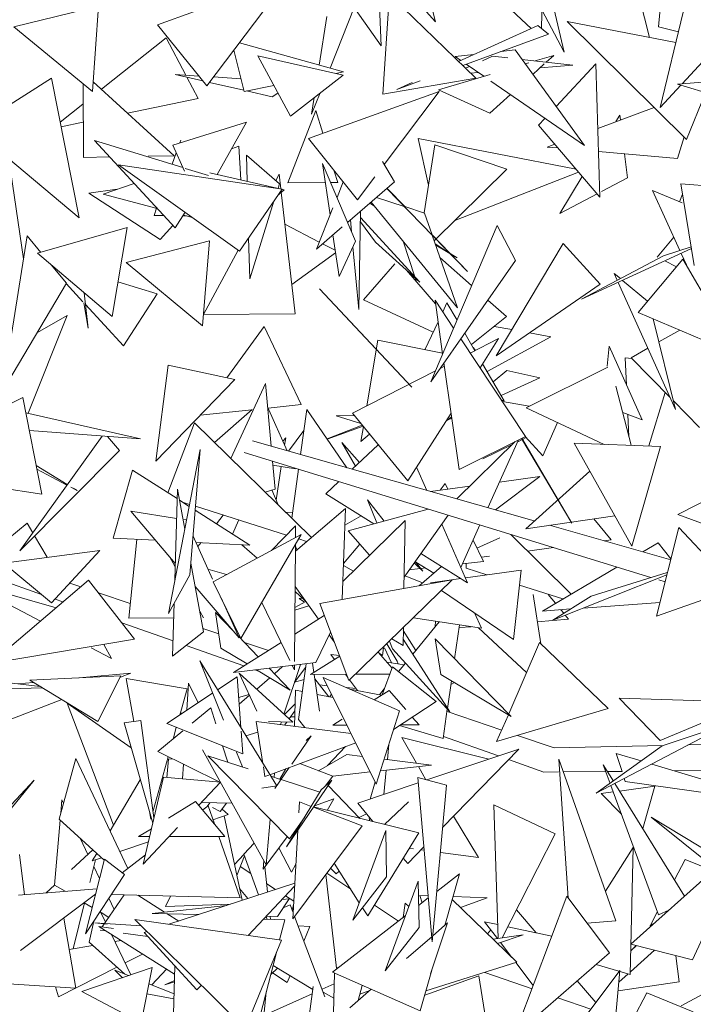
# Model space of a CAD drawing. Header units: metres. Extents: x -14.5 to 13.2, y -19 to 3.3.
# Tile 119 of 210: x 10.179 to 10.365, y 1.965 to 2.237. Entities that reach past the tile are written whole.
import ezdxf

# ---------------------------------------------------------------- set-up
doc = ezdxf.new("R2010")
doc.units = ezdxf.units.M
doc.layers.add('G-IMPT', color=7, linetype='Continuous', lineweight=5)
doc.layers.add('L-PLNT', color=7, linetype='Continuous', lineweight=5, true_color=0x005900)

# ---------------------------------------------------------------- blocks, each defined once
blk = doc.blocks.new('ÁRVORES ORNAMENTAIS - Pequeno e Médio Porte - Ipê-roxo-2870950-CORTE_CALÇADA')
at = {"layer": 'G-IMPT', "color": 253, "true_color": 0xaaaaaa}
for p, q in [((6.53692, 2.26412), (6.53841, 2.2297)), ((6.51835, 2.25835), (6.53841, 2.2297)), ((6.58318, 2.25818), (6.58261, 2.23455)), ((6.53735, 2.25418), (6.55345, 2.23633)), ((6.58885, 2.22795), (6.58305, 2.25274)), ((6.60724, 2.25249), (6.61239, 2.23208)), ((6.47676, 2.23549), (6.51292, 2.24866)), ((6.49035, 2.21867), (6.51292, 2.24866)), ((6.61492, 2.23496), (6.61602, 2.24759)), ((6.54072, 2.24395), (6.53891, 2.21645)), ((6.54072, 2.24395), (6.56449, 2.22085)), ((6.64434, 2.244), (6.62138, 2.21925)), ((6.43712, 2.23502), (6.46053, 2.24065)), ((6.45885, 2.21714), (6.46053, 2.24065)), ((6.57156, 2.24214), (6.57981, 2.23456)), ((6.52343, 2.23782), (6.52134, 2.22441)), ((6.53101, 2.24027), (6.52432, 2.22357)), ((6.55264, 2.23924), (6.55345, 2.23633)), ((6.58885, 2.22795), (6.58274, 2.23971)), ((6.62172, 2.23903), (6.61533, 2.21273)), ((6.49035, 2.21867), (6.47676, 2.23549)), ((6.58161, 2.23537), (6.55976, 2.22544)), ((6.58161, 2.23537), (6.58454, 2.23297)), ((6.62265, 2.20391), (6.58972, 2.23648)), ((6.61969, 2.23066), (6.58972, 2.23648)), ((6.43712, 2.23502), (6.45885, 2.21714)), ((6.58454, 2.23297), (6.5609, 2.22433)), ((6.61492, 2.23496), (6.62041, 2.23362)), ((6.47914, 2.23198), (6.4613, 2.21776)), ((6.48457, 2.22164), (6.47914, 2.23198)), ((6.49932, 2.23059), (6.528, 2.22254)), ((6.4978, 2.22857), (6.50061, 2.21717)), ((6.50443, 2.22701), (6.51338, 2.21037)), ((6.50443, 2.22701), (6.52792, 2.22165)), ((6.56396, 2.22735), (6.55884, 2.22678)), ((6.56916, 2.22692), (6.56634, 2.22564)), ((6.57338, 2.22643), (6.56916, 2.22692)), ((6.57533, 2.22862), (6.57145, 2.22819)), ((6.57533, 2.22862), (6.59447, 2.20224)), ((6.58088, 2.22557), (6.58603, 2.22711)), ((6.58394, 2.22522), (6.58603, 2.22711)), ((6.55884, 2.22678), (6.56037, 2.22572)), ((6.56187, 2.22469), (6.56675, 2.22133)), ((6.59127, 2.22438), (6.57724, 2.22599)), ((6.57814, 2.22475), (6.57911, 2.22504)), ((6.58023, 2.22186), (6.5834, 2.22473)), ((6.59127, 2.22438), (6.58225, 2.22369)), ((6.58664, 2.21303), (6.59761, 2.22474)), ((6.59761, 2.22474), (6.59874, 2.18802)), ((6.48921, 2.22009), (6.48165, 2.22182)), ((6.48814, 2.22141), (6.48165, 2.22182)), ((6.51338, 2.21037), (6.52792, 2.22165)), ((6.52588, 2.22212), (6.528, 2.22254)), ((6.55419, 2.21756), (6.56844, 2.22184)), ((6.56281, 2.22404), (6.56171, 2.22355)), ((6.56519, 2.2224), (6.56306, 2.22224)), ((6.42572, 2.20701), (6.44751, 2.2208)), ((6.44751, 2.2208), (6.45515, 2.18226)), ((6.45635, 2.19895), (6.4563, 2.21924)), ((6.48131, 2.19941), (6.45904, 2.21983)), ((6.48796, 2.21519), (6.48486, 2.22109)), ((6.50053, 2.21749), (6.49109, 2.21966)), ((6.49975, 2.22067), (6.49221, 2.22115)), ((6.50061, 2.21717), (6.50885, 2.21878)), ((6.53891, 2.21645), (6.56449, 2.22085)), ((6.54918, 2.22005), (6.5427, 2.21769)), ((6.54697, 2.21963), (6.5427, 2.21769)), ((6.56865, 2.22002), (6.59447, 2.20224)), ((6.62103, 2.21887), (6.61533, 2.21273)), ((6.6395, 2.22073), (6.62013, 2.21915)), ((6.62013, 2.21915), (6.65362, 2.20908)), ((6.50836, 2.21569), (6.50132, 2.21731)), ((6.50836, 2.21569), (6.50997, 2.2167)), ((6.51835, 2.20418), (6.55444, 2.21714)), ((6.52158, 2.21673), (6.51923, 2.21086)), ((6.53925, 2.19699), (6.55444, 2.21714)), ((6.56841, 2.21115), (6.55419, 2.21756)), ((6.56841, 2.21115), (6.57408, 2.21628)), ((6.62265, 2.20391), (6.62786, 2.21682)), ((6.45619, 2.21369), (6.44991, 2.20868)), ((6.48796, 2.21519), (6.46848, 2.21117)), ((6.51994, 2.21546), (6.51923, 2.21086)), ((6.5204, 2.21189), (6.51267, 2.19193)), ((6.52231, 2.20561), (6.5204, 2.21189)), ((6.61372, 2.21274), (6.59816, 2.20698)), ((6.60425, 2.21061), (6.60316, 2.20883)), ((6.60425, 2.21061), (6.60442, 2.20929)), ((6.45619, 2.20864), (6.45017, 2.20739)), ((6.48097, 2.20236), (6.5013, 2.20871)), ((6.49322, 2.19425), (6.5013, 2.20871)), ((6.58179, 2.20785), (6.58357, 2.20974)), ((6.42572, 2.20701), (6.45515, 2.18226)), ((6.58179, 2.20785), (6.59874, 2.18802)), ((6.48164, 2.17952), (6.45936, 2.20365)), ((6.48374, 2.19616), (6.45936, 2.20365)), ((6.48288, 2.20296), (6.48316, 2.20376)), ((6.53192, 2.18727), (6.51835, 2.20418)), ((6.54863, 2.20414), (6.55152, 2.19134)), ((6.54863, 2.20414), (6.59215, 2.19573)), ((6.58629, 2.20259), (6.58424, 2.20183)), ((6.62013, 2.19865), (6.62194, 2.20461)), ((6.4808, 2.19706), (6.48192, 2.20023)), ((6.48097, 2.20236), (6.48419, 2.19514)), ((6.49922, 2.20208), (6.49719, 2.20137)), ((6.49975, 2.19276), (6.49922, 2.20208)), ((6.55326, 2.20242), (6.55031, 2.18364)), ((6.57309, 2.19573), (6.55326, 2.20242)), ((6.58716, 2.20157), (6.58424, 2.20183)), ((6.62013, 2.19865), (6.59835, 2.20058)), ((6.60555, 2.19994), (6.60636, 2.19334)), ((6.43579, 2.19854), (6.43981, 2.17102)), ((6.46358, 2.19908), (6.45635, 2.19895)), ((6.48131, 2.19941), (6.47419, 2.19928)), ((6.50125, 2.19959), (6.51037, 2.19171)), ((6.50125, 2.19959), (6.50145, 2.19237)), ((6.53138, 2.17582), (6.52225, 2.19731)), ((6.52225, 2.19731), (6.52433, 2.18308)), ((6.54211, 2.19219), (6.53876, 2.19781)), ((6.49939, 2.17312), (6.46602, 2.19691)), ((6.51116, 2.19021), (6.46602, 2.19691)), ((6.49084, 2.19398), (6.48442, 2.19595)), ((6.49122, 2.1947), (6.51171, 2.19004)), ((6.51032, 2.19431), (6.50938, 2.19257)), ((6.51078, 2.19027), (6.51032, 2.19431)), ((6.52645, 2.19206), (6.52551, 2.19514)), ((6.57309, 2.19573), (6.55303, 2.17597)), ((6.55874, 2.1816), (6.59283, 2.19493)), ((6.47029, 2.19181), (6.46174, 2.18878)), ((6.51037, 2.19171), (6.50998, 2.19044)), ((6.52302, 2.19203), (6.51267, 2.19193)), ((6.52645, 2.19206), (6.52449, 2.19204)), ((6.52796, 2.19221), (6.52625, 2.1879)), ((6.54211, 2.19219), (6.52916, 2.18105)), ((6.53192, 2.18727), (6.5367, 2.19362)), ((6.59389, 2.19369), (6.58768, 2.18353)), ((6.60636, 2.19334), (6.59917, 2.18956)), ((6.62473, 2.16918), (6.62105, 2.1917)), ((6.62105, 2.1917), (6.66246, 2.18847)), ((6.45781, 2.18914), (6.46563, 2.19016)), ((6.45781, 2.18914), (6.47746, 2.17631)), ((6.49939, 2.17312), (6.51116, 2.19021)), ((6.51017, 2.18877), (6.51171, 2.19004)), ((6.51471, 2.15578), (6.51089, 2.18936)), ((6.56223, 2.16746), (6.54, 2.19037)), ((6.54505, 2.18536), (6.54005, 2.19042)), ((6.59796, 2.18893), (6.58768, 2.18353)), ((6.62142, 2.18644), (6.61328, 2.18987)), ((6.62077, 2.17329), (6.61328, 2.18987)), ((6.47666, 2.18491), (6.46174, 2.18878)), ((6.50887, 2.18687), (6.5022, 2.16547)), ((6.53665, 2.18544), (6.53531, 2.18635)), ((6.53566, 2.18665), (6.55947, 2.15746)), ((6.54478, 2.18545), (6.53716, 2.18793)), ((6.62072, 2.18674), (6.62153, 2.18879)), ((6.47583, 2.18297), (6.47652, 2.18495)), ((6.48164, 2.17952), (6.48438, 2.18382)), ((6.5251, 2.18501), (6.5206, 2.1737)), ((6.53276, 2.18415), (6.5323, 2.15706)), ((6.55037, 2.18362), (6.54499, 2.18538)), ((6.55037, 2.18362), (6.55245, 2.17763)), ((6.47583, 2.18297), (6.4785, 2.18292)), ((6.48375, 2.18283), (6.48476, 2.18281)), ((6.48639, 2.18238), (6.48388, 2.18304)), ((6.52993, 2.18172), (6.53024, 2.17851)), ((6.53271, 2.1812), (6.53683, 2.17561)), ((6.54909, 2.16451), (6.53273, 2.1824)), ((6.44366, 2.17251), (6.46838, 2.17963)), ((6.46423, 2.15504), (6.46838, 2.17963)), ((6.47746, 2.17631), (6.48101, 2.1802)), ((6.51189, 2.18051), (6.52136, 2.17562)), ((6.52768, 2.17978), (6.5206, 2.1737)), ((6.5704, 2.18016), (6.5521, 2.13705)), ((6.57546, 2.17053), (6.5704, 2.18016)), ((6.4408, 2.17731), (6.43405, 2.13452)), ((6.4408, 2.17731), (6.44457, 2.17277)), ((6.4681, 2.17002), (6.49106, 2.17591)), ((6.48918, 2.15253), (6.49106, 2.17591)), ((6.50189, 2.17675), (6.5022, 2.16547)), ((6.52514, 2.1776), (6.52682, 2.16612)), ((6.53138, 2.17582), (6.52682, 2.16612)), ((6.54909, 2.16451), (6.53683, 2.17561)), ((6.5477, 2.16603), (6.54448, 2.17584)), ((6.56223, 2.16746), (6.55243, 2.17769)), ((6.5525, 2.17749), (6.55947, 2.15746)), ((6.61453, 2.17141), (6.61913, 2.17693)), ((6.49901, 2.17339), (6.48943, 2.15567)), ((6.51379, 2.16391), (6.52587, 2.17262)), ((6.52228, 2.17514), (6.52576, 2.17335)), ((6.53065, 2.17427), (6.5323, 2.15706)), ((6.55726, 2.17259), (6.55333, 2.17509)), ((6.55346, 2.17475), (6.55941, 2.17122)), ((6.58858, 2.17519), (6.57016, 2.14426)), ((6.58858, 2.17519), (6.59885, 2.16396)), ((6.62398, 2.1738), (6.59365, 2.15984)), ((6.62389, 2.1743), (6.61631, 2.17186)), ((6.46423, 2.15504), (6.44366, 2.17251)), ((6.4681, 2.17002), (6.48918, 2.15253)), ((6.57546, 2.17053), (6.5521, 2.13705)), ((6.55464, 2.17135), (6.56337, 2.1636)), ((6.55941, 2.17122), (6.55742, 2.17249)), ((6.61631, 2.17186), (6.59365, 2.15984)), ((6.60933, 2.15621), (6.62163, 2.17094)), ((6.61985, 2.16881), (6.6166, 2.1704)), ((6.62258, 2.16929), (6.62114, 2.17249)), ((6.62163, 2.17094), (6.63198, 2.15302)), ((6.44745, 2.16929), (6.45164, 2.16424)), ((6.5422, 2.16965), (6.53356, 2.15966)), ((6.54541, 2.16784), (6.55342, 2.15854)), ((6.47668, 2.16138), (6.46585, 2.16464)), ((6.54815, 2.16466), (6.54782, 2.16566)), ((6.60266, 2.16696), (6.60438, 2.16553)), ((6.60266, 2.16696), (6.60351, 2.16507)), ((6.60377, 2.1645), (6.61961, 2.12943)), ((6.60496, 2.16505), (6.61189, 2.15928)), ((6.45164, 2.16424), (6.43405, 2.13452)), ((6.45619, 2.15915), (6.45158, 2.16414)), ((6.54688, 2.1356), (6.52143, 2.16269)), ((6.53129, 2.15221), (6.52143, 2.16269)), ((6.59885, 2.16396), (6.57016, 2.14426)), ((6.45764, 2.15184), (6.45653, 2.16158)), ((6.46741, 2.14698), (6.47668, 2.16138)), ((6.55277, 2.15076), (6.53356, 2.15966)), ((6.5584, 2.15189), (6.55327, 2.15963)), ((6.55538, 2.14477), (6.55327, 2.15963)), ((6.56785, 2.15963), (6.57296, 2.1551)), ((6.45764, 2.15184), (6.45643, 2.15889)), ((6.46741, 2.14698), (6.45689, 2.15838)), ((6.55541, 2.1564), (6.55656, 2.15884)), ((6.55934, 2.15409), (6.55656, 2.15884)), ((6.45182, 2.1554), (6.44105, 2.1284)), ((6.44362, 2.15069), (6.45182, 2.1554)), ((6.51471, 2.15578), (6.48943, 2.1556)), ((6.5505, 2.14592), (6.55412, 2.15364)), ((6.56329, 2.14735), (6.57296, 2.1551)), ((6.60933, 2.15621), (6.63417, 2.14564)), ((6.61343, 2.15446), (6.61961, 2.12943)), ((6.49583, 2.1382), (6.50619, 2.15235)), ((6.51639, 2.13077), (6.50619, 2.15235)), ((6.54688, 2.1356), (6.53129, 2.15221)), ((6.57445, 2.15147), (6.56955, 2.15237)), ((6.61501, 2.14808), (6.62075, 2.15135)), ((6.53447, 2.13044), (6.53749, 2.14856)), ((6.55536, 2.14493), (6.53749, 2.14856)), ((6.57822, 2.12203), (6.56038, 2.14891)), ((6.56429, 2.14565), (6.56146, 2.15047)), ((6.56299, 2.14498), (6.57081, 2.14897)), ((6.57081, 2.14897), (6.56568, 2.14093)), ((6.56765, 2.13991), (6.58516, 2.1495)), ((6.58516, 2.1495), (6.57935, 2.15057)), ((6.56379, 2.14649), (6.56445, 2.14573)), ((6.60129, 2.14687), (6.60078, 2.14136)), ((6.60129, 2.14687), (6.61038, 2.12659)), ((6.60733, 2.14371), (6.61197, 2.14635)), ((6.60753, 2.14351), (6.60573, 2.14371)), ((6.60608, 2.13618), (6.60573, 2.14371)), ((6.60733, 2.14371), (6.61812, 2.13272)), ((6.47628, 2.11514), (6.47967, 2.14169)), ((6.49808, 2.13772), (6.47967, 2.14169)), ((6.53049, 2.12841), (6.5534, 2.14009)), ((6.55468, 2.14075), (6.55587, 2.14135)), ((6.55991, 2.11287), (6.55574, 2.14226)), ((6.57237, 2.13185), (6.56639, 2.14206)), ((6.57307, 2.14018), (6.56933, 2.13704)), ((6.58215, 2.13814), (6.57307, 2.14018)), ((6.6009, 2.14109), (6.57837, 2.1299)), ((6.49808, 2.13772), (6.47628, 2.11514)), ((6.58215, 2.13814), (6.57154, 2.13327)), ((6.50652, 2.13662), (6.49695, 2.11595)), ((6.50811, 2.11929), (6.50652, 2.13662)), ((6.60735, 2.11956), (6.60315, 2.13583)), ((6.43963, 2.1327), (6.42659, 2.12635)), ((6.44486, 2.10607), (6.43963, 2.1327)), ((6.57162, 2.13198), (6.57237, 2.13185)), ((6.61675, 2.13412), (6.61224, 2.11939)), ((6.50279, 2.12934), (6.48856, 2.12785)), ((6.49246, 2.12036), (6.5029, 2.12944)), ((6.51253, 2.11803), (6.50711, 2.13019)), ((6.51639, 2.13077), (6.50728, 2.12981)), ((6.51791, 2.12945), (6.51619, 2.11699)), ((6.529, 2.11335), (6.51791, 2.12945)), ((6.57924, 2.13033), (6.57185, 2.13163)), ((6.59991, 2.11982), (6.57837, 2.1299)), ((6.61902, 2.1318), (6.62622, 2.12447)), ((6.44045, 2.12854), (6.47208, 2.12134)), ((6.52602, 2.12765), (6.53099, 2.12781)), ((6.52602, 2.12765), (6.53284, 2.12555)), ((6.53049, 2.12841), (6.54579, 2.1098)), ((6.5577, 2.12844), (6.54579, 2.1098)), ((6.55785, 2.12741), (6.55672, 2.12647)), ((6.5579, 2.12701), (6.55672, 2.12647)), ((6.61038, 2.12659), (6.60502, 2.12857)), ((6.60675, 2.12189), (6.60646, 2.12804)), ((6.48692, 2.1258), (6.47959, 2.10649)), ((6.48692, 2.1258), (6.51919, 2.09415)), ((6.53323, 2.12509), (6.52351, 2.12132)), ((6.52354, 2.12127), (6.53343, 2.12484)), ((6.53284, 2.12061), (6.53352, 2.12473)), ((6.58303, 2.11667), (6.58708, 2.12582)), ((6.46148, 2.12212), (6.43879, 2.09044)), ((6.44142, 2.1236), (6.47208, 2.12134)), ((6.46298, 2.12201), (6.46626, 2.11812)), ((6.51135, 2.12069), (6.51212, 2.12165)), ((6.51212, 2.12165), (6.51181, 2.11964)), ((6.5171, 2.12362), (6.51288, 2.11793)), ((6.53521, 2.12267), (6.53284, 2.12061)), ((6.57822, 2.12203), (6.55991, 2.11287)), ((6.57631, 2.12107), (6.56782, 2.10233)), ((6.57728, 2.12113), (6.57607, 2.12054)), ((6.57709, 2.12146), (6.591, 2.09812)), ((6.57723, 2.12153), (6.591, 2.09812)), ((6.57845, 2.1217), (6.57743, 2.1212)), ((6.58303, 2.11667), (6.57817, 2.122)), ((6.47975, 2.07321), (6.48854, 2.11841)), ((6.48571, 2.08383), (6.48854, 2.11841)), ((6.58065, 2.09869), (6.50291, 2.12076)), ((6.52759, 2.12032), (6.53134, 2.11383)), ((6.52759, 2.12032), (6.53242, 2.11484)), ((6.5304, 2.11296), (6.53764, 2.11971)), ((6.55926, 2.10476), (6.57535, 2.12059)), ((6.57455, 2.11981), (6.56642, 2.11585)), ((6.59168, 2.12011), (6.61546, 2.11927)), ((6.59168, 2.12011), (6.60752, 2.09178)), ((6.61546, 2.11927), (6.60752, 2.09178)), ((6.62019, 2.10046), (6.65572, 2.11847)), ((6.43879, 2.09044), (6.46626, 2.11812)), ((6.61279, 2.0831), (6.50069, 2.11757)), ((6.45188, 2.10873), (6.4433, 2.11399)), ((6.45177, 2.10856), (6.44351, 2.11295)), ((6.50919, 2.1075), (6.50849, 2.11517)), ((6.51476, 2.11304), (6.50859, 2.11405)), ((6.51089, 2.11367), (6.50947, 2.10444)), ((6.51563, 2.11298), (6.51377, 2.09946)), ((6.551, 2.10711), (6.54817, 2.11352)), ((6.44486, 2.10607), (6.40697, 2.11193)), ((6.46989, 2.11269), (6.46456, 2.09394)), ((6.46989, 2.11269), (6.48216, 2.10484)), ((6.56997, 2.10172), (6.58213, 2.11091)), ((6.58213, 2.11091), (6.57102, 2.1094)), ((6.59596, 2.11246), (6.57827, 2.09654)), ((6.4546, 2.10706), (6.45288, 2.10797)), ((6.4546, 2.10706), (6.45347, 2.10775)), ((6.48152, 2.08235), (6.48224, 2.10747)), ((6.48426, 2.09641), (6.48224, 2.10747)), ((6.50919, 2.1075), (6.50644, 2.10665)), ((6.52315, 2.1062), (6.52676, 2.10956)), ((6.56284, 2.10829), (6.55203, 2.10681)), ((6.55471, 2.10718), (6.55606, 2.10898)), ((6.5568, 2.10746), (6.55606, 2.10898)), ((6.51001, 2.10315), (6.5083, 2.10723)), ((6.52315, 2.1062), (6.53637, 2.09789)), ((6.48279, 2.10444), (6.48549, 2.10272)), ((6.4856, 2.10327), (6.48368, 2.10388)), ((6.51234, 2.09479), (6.48726, 2.10274)), ((6.5286, 2.10214), (6.51477, 2.0904)), ((6.5286, 2.10214), (6.52768, 2.07713)), ((6.55138, 2.10198), (6.52934, 2.09598)), ((6.53469, 2.10452), (6.53726, 2.09814)), ((6.53469, 2.10452), (6.53922, 2.09867)), ((6.46936, 2.10135), (6.48201, 2.09936)), ((6.46936, 2.10135), (6.48166, 2.087)), ((6.48717, 2.10164), (6.50222, 2.09202)), ((6.49298, 2.09793), (6.4949, 2.10032)), ((6.51398, 2.10098), (6.51204, 2.10116)), ((6.5329, 2.10007), (6.52843, 2.09749)), ((6.54476, 2.08323), (6.55691, 2.10028)), ((6.60286, 2.10011), (6.57827, 2.09654)), ((6.59703, 2.09926), (6.6018, 2.09345)), ((6.63752, 2.0942), (6.62019, 2.10046)), ((6.4234, 2.08371), (6.44078, 2.09809)), ((6.44078, 2.09809), (6.44236, 2.09543)), ((6.48377, 2.09908), (6.48454, 2.09896)), ((6.49744, 2.09508), (6.49915, 2.09897)), ((6.5082, 2.09055), (6.51483, 2.09735)), ((6.51483, 2.09735), (6.5148, 2.09408)), ((6.52786, 2.08197), (6.545, 2.09882)), ((6.54471, 2.08004), (6.545, 2.09882)), ((6.56226, 2.08162), (6.55512, 2.09778)), ((6.56567, 2.09759), (6.56037, 2.08589)), ((6.61825, 2.08801), (6.58485, 2.09749)), ((6.62046, 2.09692), (6.61437, 2.07241)), ((6.62046, 2.09692), (6.63618, 2.08018)), ((6.44288, 2.09456), (6.44636, 2.08868)), ((6.46456, 2.09394), (6.47622, 2.09335)), ((6.48658, 2.09446), (6.49193, 2.08263)), ((6.49208, 2.08193), (6.51639, 2.09493)), ((6.49974, 2.06631), (6.51639, 2.09493)), ((6.53524, 2.08922), (6.52934, 2.09598)), ((6.57114, 2.094), (6.56483, 2.09116)), ((6.57416, 2.09498), (6.5908, 2.07852)), ((6.47101, 2.09361), (6.46883, 2.07189)), ((6.48734, 2.09278), (6.50222, 2.09202)), ((6.48787, 2.09161), (6.48876, 2.09271)), ((6.50002, 2.09214), (6.50423, 2.08842)), ((6.51479, 2.09217), (6.51452, 2.05997)), ((6.51521, 2.09077), (6.51479, 2.09177)), ((6.51788, 2.09303), (6.51569, 2.09373)), ((6.52804, 2.08693), (6.53258, 2.09227)), ((6.56661, 2.08754), (6.56375, 2.09335)), ((6.5788, 2.09038), (6.58598, 2.09134)), ((6.59995, 2.09321), (6.6018, 2.09345)), ((6.61059, 2.09018), (6.61479, 2.09266)), ((6.61832, 2.08829), (6.61479, 2.09266)), ((6.43441, 2.08707), (6.46082, 2.09053)), ((6.46082, 2.09053), (6.44757, 2.07609)), ((6.48163, 2.08602), (6.48005, 2.08888)), ((6.54938, 2.08972), (6.56226, 2.08162)), ((6.56605, 2.08868), (6.56831, 2.08898)), ((6.43441, 2.08707), (6.44757, 2.07609)), ((6.48943, 2.06812), (6.48597, 2.08706)), ((6.52802, 2.08638), (6.53076, 2.08482)), ((6.54755, 2.08716), (6.54992, 2.08485)), ((6.54783, 2.08755), (6.54992, 2.08485)), ((6.548, 2.08733), (6.55293, 2.08431)), ((6.54888, 2.08078), (6.55505, 2.08616)), ((6.55061, 2.08573), (6.54935, 2.08559)), ((6.56661, 2.08754), (6.56082, 2.08688)), ((6.56184, 2.087), (6.56184, 2.08564)), ((6.58289, 2.07385), (6.60344, 2.08597)), ((6.44477, 2.07842), (6.42739, 2.08457)), ((6.48571, 2.08383), (6.47975, 2.07321)), ((6.49067, 2.08543), (6.49576, 2.08389)), ((6.545, 2.08358), (6.54983, 2.08161)), ((6.54918, 2.08557), (6.54618, 2.08523)), ((6.56165, 2.08301), (6.577, 2.08514)), ((6.56756, 2.08383), (6.56184, 2.08564)), ((6.57492, 2.06595), (6.577, 2.08514)), ((6.58576, 2.07136), (6.6172, 2.08379)), ((6.61732, 2.08452), (6.59636, 2.07796)), ((6.44879, 2.07475), (6.42425, 2.08171)), ((6.42425, 2.08171), (6.44448, 2.07109)), ((6.45777, 2.08238), (6.43074, 2.05942)), ((6.45558, 2.08053), (6.45258, 2.08155)), ((6.47043, 2.06605), (6.45777, 2.08238)), ((6.48715, 2.08059), (6.49924, 2.06649)), ((6.49208, 2.08193), (6.49974, 2.06631)), ((6.51469, 2.08065), (6.5211, 2.07158)), ((6.52152, 2.07588), (6.55804, 2.08243)), ((6.52954, 2.05466), (6.55804, 2.08243)), ((6.552, 2.08167), (6.56035, 2.08283)), ((6.58853, 2.07718), (6.57655, 2.08098)), ((6.61673, 2.08188), (6.61496, 2.08243)), ((6.46923, 2.07588), (6.46051, 2.07885)), ((6.51468, 2.0792), (6.51742, 2.07679)), ((6.57492, 2.06595), (6.55509, 2.07955)), ((6.5803, 2.07842), (6.58244, 2.06482)), ((6.58651, 2.07599), (6.58451, 2.07845)), ((6.58576, 2.07136), (6.59636, 2.07796)), ((6.63618, 2.08018), (6.61437, 2.07241)), ((6.45066, 2.07634), (6.4485, 2.0771)), ((6.48093, 2.06143), (6.48135, 2.07606)), ((6.49428, 2.07745), (6.49924, 2.06649)), ((6.50549, 2.07619), (6.51325, 2.06022)), ((6.51849, 2.07528), (6.51464, 2.07413)), ((6.51763, 2.07649), (6.51465, 2.07485)), ((6.51581, 2.0773), (6.5167, 2.07743)), ((6.51728, 2.0763), (6.51581, 2.0773)), ((6.52152, 2.07588), (6.52954, 2.05466)), ((6.61532, 2.0762), (6.59413, 2.07467)), ((6.4894, 2.07195), (6.4884, 2.07377)), ((6.49421, 2.06362), (6.49276, 2.07343)), ((6.49276, 2.07343), (6.49764, 2.06836)), ((6.51459, 2.06749), (6.52275, 2.07262)), ((6.5661, 2.06908), (6.56414, 2.07334)), ((6.59067, 2.07442), (6.58289, 2.07385)), ((6.58875, 2.07322), (6.58794, 2.07422)), ((6.59009, 2.07157), (6.58917, 2.07271)), ((6.48105, 2.0656), (6.4669, 2.0706)), ((6.48123, 2.07193), (6.46883, 2.07189)), ((6.54712, 2.06197), (6.5544, 2.0709)), ((6.5661, 2.06908), (6.54733, 2.07199)), ((6.55335, 2.06961), (6.55339, 2.07105)), ((6.56005, 2.07002), (6.55869, 2.06067)), ((6.56327, 2.06952), (6.55994, 2.06926)), ((6.59009, 2.07157), (6.58148, 2.07091)), ((6.48093, 2.06143), (6.48943, 2.06812)), ((6.49363, 2.06758), (6.48926, 2.06907)), ((6.49906, 2.06688), (6.50455, 2.06118)), ((6.52041, 2.05961), (6.52448, 2.06805)), ((6.52412, 2.0673), (6.52551, 2.06533)), ((6.54446, 2.06433), (6.54454, 2.06927)), ((6.54453, 2.06851), (6.54796, 2.063)), ((6.5785, 2.05686), (6.5653, 2.0692)), ((6.47043, 2.06605), (6.43074, 2.05942)), ((6.462, 2.06465), (6.4641, 2.06079)), ((6.50058, 2.05869), (6.48462, 2.06433)), ((6.49775, 2.05691), (6.51086, 2.06515)), ((6.50732, 2.06292), (6.5007, 2.06518)), ((6.54282, 2.06006), (6.53999, 2.06484)), ((6.54074, 2.06557), (6.54152, 2.06344)), ((6.54133, 2.06615), (6.54446, 2.06433)), ((6.54449, 2.06609), (6.55733, 2.046)), ((6.5549, 2.05637), (6.55329, 2.06617)), ((6.55329, 2.06617), (6.57428, 2.04478)), ((6.57359, 2.04549), (6.58209, 2.06516)), ((6.60098, 2.04698), (6.58209, 2.06516)), ((6.45849, 2.06374), (6.4641, 2.06079)), ((6.49421, 2.06362), (6.50145, 2.05924)), ((6.52701, 2.06136), (6.51892, 2.05637)), ((6.52556, 2.06046), (6.5245, 2.06189)), ((6.52694, 2.06154), (6.5245, 2.06189)), ((6.53762, 2.06253), (6.54144, 2.05805)), ((6.53882, 2.0616), (6.53785, 2.06227)), ((6.53882, 2.0616), (6.53904, 2.06374)), ((6.54129, 2.05952), (6.53933, 2.06374)), ((6.55733, 2.046), (6.54152, 2.06344)), ((6.50962, 2.02562), (6.4884, 2.06014)), ((6.49498, 2.04377), (6.4884, 2.06014)), ((6.49775, 2.05691), (6.52041, 2.05961)), ((6.51124, 2.05852), (6.50899, 2.05657)), ((6.51162, 2.04543), (6.51618, 2.0591)), ((6.51393, 2.05884), (6.51451, 2.05764)), ((6.51452, 2.05891), (6.51451, 2.05764)), ((6.5156, 2.0439), (6.51777, 2.05929)), ((6.51984, 2.05693), (6.51945, 2.05949)), ((6.54473, 2.05904), (6.54003, 2.0597)), ((6.54282, 2.06006), (6.54307, 2.05927)), ((6.5432, 2.05716), (6.5451, 2.05949)), ((6.44437, 2.05304), (6.42082, 2.0559)), ((6.44158, 2.05474), (6.46667, 2.05594)), ((6.46941, 2.05675), (6.45517, 2.05539)), ((6.46031, 2.04334), (6.46667, 2.05594)), ((6.46652, 2.05564), (6.46941, 2.05675)), ((6.49928, 2.05673), (6.50414, 2.04624)), ((6.49928, 2.05673), (6.51409, 2.04317)), ((6.50484, 2.05719), (6.50363, 2.05761)), ((6.50405, 2.05766), (6.51335, 2.05203)), ((6.50754, 2.05808), (6.51335, 2.05203)), ((6.51764, 2.05838), (6.51457, 2.05427)), ((6.51892, 2.05637), (6.52888, 2.05641)), ((6.52143, 2.04627), (6.51992, 2.05637)), ((6.52923, 2.0555), (6.52855, 2.05641)), ((6.53135, 2.05642), (6.54084, 2.05646)), ((6.53867, 2.05073), (6.54159, 2.05843)), ((6.5536, 2.04892), (6.54159, 2.05843)), ((6.5549, 2.05637), (6.57428, 2.04478)), ((6.44249, 2.05418), (6.43827, 2.05378)), ((6.46031, 2.04334), (6.44158, 2.05474)), ((6.48491, 2.0524), (6.46813, 2.0552)), ((6.47019, 2.04338), (6.46813, 2.0552)), ((6.48483, 2.04646), (6.4853, 2.05395)), ((6.48797, 2.04855), (6.4853, 2.05395)), ((6.49333, 2.05211), (6.49871, 2.0557)), ((6.49871, 2.0557), (6.49972, 2.04172)), ((6.50771, 2.05545), (6.5041, 2.05232)), ((6.51456, 2.05424), (6.51716, 2.05495)), ((6.52395, 2.05022), (6.5201, 2.05517)), ((6.5236, 2.05326), (6.52142, 2.05348)), ((6.54351, 2.04633), (6.52246, 2.05556)), ((6.53704, 2.02611), (6.52246, 2.05556)), ((6.53187, 2.05193), (6.52972, 2.05483)), ((6.55781, 2.05463), (6.5567, 2.04699)), ((6.55766, 2.05356), (6.55863, 2.05414)), ((6.41955, 2.0518), (6.44493, 2.0527)), ((6.47934, 2.0428), (6.49193, 2.05118)), ((6.48491, 2.0524), (6.48289, 2.04516)), ((6.49912, 2.05002), (6.50202, 2.05081)), ((6.50212, 2.0506), (6.49926, 2.04812)), ((6.51481, 2.05202), (6.51455, 2.04204)), ((6.51481, 2.05202), (6.51669, 2.05165)), ((6.52075, 2.05085), (6.52522, 2.04997)), ((6.52425, 2.05017), (6.52474, 2.05095)), ((6.53146, 2.05249), (6.52889, 2.05274)), ((6.53851, 2.05063), (6.52981, 2.05234)), ((6.54064, 2.05194), (6.5365, 2.0494)), ((6.53796, 2.05074), (6.53929, 2.05237)), ((6.54064, 2.05194), (6.54519, 2.04668)), ((6.42722, 2.04054), (6.45033, 2.04942)), ((6.46949, 2.03614), (6.4518, 2.04847)), ((6.4518, 2.04847), (6.46458, 2.01474)), ((6.51471, 2.04826), (6.51173, 2.04533)), ((6.5536, 2.04892), (6.54186, 2.04117)), ((6.60409, 2.04978), (6.64065, 2.04873)), ((6.60409, 2.04978), (6.61539, 2.03815)), ((6.64065, 2.04873), (6.61539, 2.03815)), ((6.48302, 2.04562), (6.48397, 2.04589)), ((6.48632, 2.04288), (6.49148, 2.04714)), ((6.49285, 2.04271), (6.49148, 2.04714)), ((6.51305, 2.04412), (6.51466, 2.04629)), ((6.54351, 2.04633), (6.53704, 2.02611)), ((6.55666, 2.04674), (6.5555, 2.03871)), ((6.57166, 2.04103), (6.55658, 2.04616)), ((6.60098, 2.04698), (6.57027, 2.03782)), ((6.57027, 2.03782), (6.57349, 2.04525)), ((6.46754, 2.04297), (6.47213, 2.04368)), ((6.46754, 2.04297), (6.47543, 2.01533)), ((6.47213, 2.04368), (6.47578, 2.01683)), ((6.47934, 2.0428), (6.50025, 2.03442)), ((6.5058, 2.03183), (6.50396, 2.04337)), ((6.50396, 2.04337), (6.53012, 2.04008)), ((6.5074, 2.04334), (6.51409, 2.04317)), ((6.51065, 2.04253), (6.5109, 2.04325)), ((6.51176, 2.04239), (6.51238, 2.04321)), ((6.51462, 2.0447), (6.51349, 2.04471)), ((6.5156, 2.0439), (6.51736, 2.04168)), ((6.52768, 2.044), (6.52508, 2.04241)), ((6.52508, 2.04241), (6.52897, 2.04241)), ((6.54348, 2.04224), (6.5555, 2.03871)), ((6.54376, 2.04242), (6.54886, 2.04242)), ((6.54701, 2.04457), (6.54886, 2.04242)), ((6.59773, 2.02357), (6.63406, 2.04274)), ((6.63406, 2.04274), (6.61592, 2.03666)), ((6.47685, 2.03506), (6.48377, 2.04077)), ((6.48194, 2.04176), (6.48104, 2.03852)), ((6.49979, 2.04072), (6.50025, 2.03442)), ((6.50443, 2.04045), (6.50115, 2.0394)), ((6.58612, 2.03611), (6.57605, 2.03954)), ((6.50774, 2.02868), (6.53141, 2.03748)), ((6.51377, 2.03165), (6.51915, 2.03946)), ((6.5177, 2.03818), (6.51915, 2.03946)), ((6.54053, 2.03701), (6.54013, 2.03288)), ((6.5482, 2.03187), (6.54413, 2.039)), ((6.56811, 2.03299), (6.54413, 2.039)), ((6.57075, 2.03388), (6.55558, 2.03925)), ((6.63736, 2.03721), (6.62299, 2.0369)), ((6.49391, 2.02668), (6.47685, 2.03506)), ((6.48913, 2.03555), (6.5067, 2.00388)), ((6.4961, 2.03218), (6.49472, 2.03664)), ((6.50015, 2.03088), (6.49855, 2.03488)), ((6.52113, 2.02981), (6.529, 2.03429)), ((6.52359, 2.03121), (6.52863, 2.03645)), ((6.53325, 2.03375), (6.529, 2.03429)), ((6.55106, 2.02726), (6.57638, 2.03578)), ((6.57638, 2.03578), (6.55537, 2.01413)), ((6.6162, 2.03675), (6.58612, 2.03611)), ((6.59773, 2.02357), (6.61592, 2.03666)), ((6.60321, 2.03459), (6.61014, 2.0325)), ((6.60321, 2.03459), (6.60485, 2.02955)), ((6.45422, 2.03313), (6.44961, 2.01642)), ((6.45422, 2.03313), (6.46855, 2.00285)), ((6.47969, 2.03367), (6.47552, 2.01874)), ((6.47935, 2.02791), (6.47981, 2.033)), ((6.48084, 2.0331), (6.47981, 2.033)), ((6.48365, 2.02755), (6.4839, 2.0316)), ((6.51313, 2.01099), (6.49067, 2.03395)), ((6.50177, 2.03032), (6.49067, 2.03395)), ((6.52506, 2.02833), (6.516, 2.03175)), ((6.55227, 2.03135), (6.53924, 2.033)), ((6.58332, 2.02944), (6.57357, 2.03289)), ((6.59001, 1.99465), (6.58744, 2.03296)), ((6.58744, 2.03296), (6.60311, 1.98844)), ((6.60244, 2.02696), (6.59966, 2.03146)), ((6.59966, 2.03146), (6.60155, 2.02632)), ((6.61302, 2.03164), (6.64914, 2.02075)), ((6.50639, 2.02817), (6.50595, 2.03088)), ((6.50903, 2.02916), (6.50892, 2.02799)), ((6.50914, 2.02493), (6.5131, 2.03067)), ((6.51044, 2.02749), (6.51218, 2.03033)), ((6.52506, 2.0283), (6.53538, 2.02946)), ((6.53821, 2.02978), (6.55227, 2.03135)), ((6.53984, 2.02996), (6.53919, 2.02326)), ((6.55078, 2.02733), (6.54872, 2.03095)), ((6.58732, 2.02945), (6.58332, 2.02944)), ((6.60035, 2.02958), (6.58867, 2.02947)), ((6.60483, 2.02962), (6.60082, 2.02958)), ((6.64017, 2.02996), (6.61924, 2.02976)), ((6.44276, 2.02716), (6.42678, 2.0101)), ((6.42783, 2.0089), (6.44276, 2.02716)), ((6.47201, 2.02732), (6.46366, 2.01319)), ((6.4784, 2.02799), (6.47278, 2.00401)), ((6.4784, 2.02799), (6.49416, 2.02665)), ((6.48813, 2.02026), (6.49416, 2.02665)), ((6.50639, 2.02817), (6.50744, 2.02856)), ((6.51065, 2.02742), (6.50797, 2.0283)), ((6.52149, 2.02388), (6.51082, 2.02737)), ((6.51235, 2.00879), (6.52483, 2.02722)), ((6.52191, 2.02457), (6.52483, 2.02722)), ((6.52506, 2.02833), (6.52297, 2.02553)), ((6.53197, 2.02083), (6.54862, 2.02644)), ((6.53538, 2.02198), (6.53674, 2.02671)), ((6.55644, 2.02582), (6.54849, 2.02795)), ((6.54849, 2.02795), (6.55248, 1.98259)), ((6.62206, 1.99519), (6.60286, 2.02628)), ((6.60547, 2.02765), (6.60574, 2.02682)), ((6.64914, 2.02075), (6.60574, 2.02682)), ((6.50962, 2.02562), (6.50553, 2.02502)), ((6.51235, 2.00879), (6.52191, 2.02457)), ((6.53256, 2.01665), (6.52382, 2.02573)), ((6.55644, 2.02582), (6.55248, 1.98259)), ((6.59909, 2.02348), (6.60242, 2.02394)), ((6.59909, 2.02348), (6.60467, 2.01781)), ((6.60177, 2.0257), (6.61485, 1.99004)), ((6.60415, 2.02418), (6.61392, 2.02554)), ((6.61054, 2.01385), (6.61392, 2.02554)), ((6.45039, 2.02179), (6.45008, 2.01811)), ((6.45083, 2.02086), (6.45039, 2.02179)), ((6.48725, 2.0213), (6.47979, 2.0167)), ((6.48725, 2.0213), (6.49536, 2.01169)), ((6.4973, 2.02082), (6.48887, 2.02105)), ((6.49114, 2.02099), (6.49044, 2.01992)), ((6.49405, 2.01852), (6.49579, 2.02086)), ((6.5159, 2.0212), (6.51573, 2.01819)), ((6.51912, 2.01997), (6.5159, 2.0212)), ((6.52003, 2.02013), (6.52539, 2.02205)), ((6.52355, 2.01887), (6.52539, 2.02205)), ((6.53197, 2.02083), (6.53617, 2.01576)), ((6.54596, 2.02121), (6.53931, 2.01498)), ((6.47488, 2.01644), (6.47451, 2.01856)), ((6.4907, 2.02013), (6.48922, 2.01897)), ((6.4907, 2.02013), (6.49245, 2.01515)), ((6.49405, 2.01852), (6.49193, 2.01969)), ((6.49458, 2.01923), (6.49623, 2.01771)), ((6.53317, 2.01461), (6.51976, 2.01972)), ((6.54883, 2.01263), (6.51981, 2.0198)), ((6.53232, 2.0169), (6.53442, 2.01787)), ((6.56949, 2.0204), (6.58644, 2.01236)), ((6.56949, 2.0204), (6.57068, 1.98353)), ((6.44991, 2.01615), (6.44837, 1.99826)), ((6.44961, 2.01642), (6.46202, 2.0051)), ((6.49205, 2.01628), (6.49623, 2.01771)), ((6.5001, 1.99406), (6.49514, 2.01734)), ((6.50785, 2.01638), (6.5067, 2.00388)), ((6.51313, 2.01099), (6.51726, 2.0169)), ((6.53508, 2.01707), (6.5352, 2.016)), ((6.55838, 2.01723), (6.56524, 2.00585)), ((6.63285, 2.00485), (6.61284, 2.017)), ((6.63053, 2.00277), (6.61284, 2.017)), ((6.47507, 2.01379), (6.47154, 2.01162)), ((6.47278, 2.00401), (6.48231, 2.0141)), ((6.53317, 2.01461), (6.51405, 1.98893)), ((6.51545, 2.01336), (6.51405, 1.98893)), ((6.53971, 2.01335), (6.53064, 1.98859)), ((6.54883, 2.01263), (6.53473, 1.98976)), ((6.53971, 2.01335), (6.53989, 2.00058)), ((6.58644, 2.01236), (6.57177, 1.9837)), ((6.45758, 2.00673), (6.45553, 2.01101)), ((6.46634, 2.00751), (6.47423, 2.0102)), ((6.47154, 2.01162), (6.47457, 2.01163)), ((6.47999, 2.01164), (6.49536, 2.01169)), ((6.49366, 2.01169), (6.49958, 1.99474)), ((6.50338, 2.00986), (6.50055, 2.00681)), ((6.51255, 2.01158), (6.5059, 2.00267)), ((6.63949, 2.01079), (6.60727, 1.98195)), ((6.62423, 1.9776), (6.63949, 2.01079)), ((6.4589, 2.00794), (6.45301, 2.00253)), ((6.45998, 2.00696), (6.45878, 2.00493)), ((6.51366, 2.00184), (6.51024, 2.00849)), ((6.55018, 2.00878), (6.54574, 2.00421)), ((6.54621, 2.00839), (6.54735, 2.00824)), ((6.54939, 2.00797), (6.55026, 2.00785)), ((6.55474, 2.00725), (6.56524, 2.00585)), ((6.60024, 1.99657), (6.60792, 2.0086)), ((6.60792, 2.0086), (6.60712, 1.97362)), ((6.44004, 1.99561), (6.43873, 2.00673)), ((6.4621, 2.00541), (6.45687, 1.98479)), ((6.45807, 1.99894), (6.45963, 2.00522)), ((6.45878, 2.00493), (6.46127, 2.00578)), ((6.4621, 2.00541), (6.46761, 2.00117)), ((6.4734, 2.00663), (6.467, 2.00164)), ((6.50058, 2.00671), (6.498, 2.00393)), ((6.49864, 2.0009), (6.50073, 2.00631)), ((6.50055, 2.00681), (6.5046, 1.99553)), ((6.50604, 2.00506), (6.5059, 2.00267)), ((6.52547, 2.00427), (6.5324, 1.99341)), ((6.54453, 2.00567), (6.54574, 2.00421)), ((6.62223, 2.00535), (6.61926, 1.99971)), ((6.62223, 2.00535), (6.62993, 2.00223)), ((6.46075, 2.00009), (6.45917, 2.00338)), ((6.50246, 2.00149), (6.49958, 2.00334)), ((6.50636, 2.00329), (6.50712, 1.99636)), ((6.51366, 2.00184), (6.51491, 2.00399)), ((6.52343, 2.00153), (6.53003, 1.99713)), ((6.52601, 2.00135), (6.52445, 2.0029)), ((6.52601, 2.00135), (6.52683, 2.00214)), ((6.45687, 1.98479), (6.46761, 2.00117)), ((6.47989, 1.98744), (6.51461, 1.99881)), ((6.52317, 2.00118), (6.52608, 1.97536)), ((6.53064, 1.98859), (6.53989, 2.00058)), ((6.5486, 1.99937), (6.53949, 1.97463)), ((6.5486, 1.99937), (6.54887, 1.98653)), ((6.56004, 2.00138), (6.55375, 1.99651)), ((6.55595, 1.98714), (6.56004, 2.00138)), ((6.46003, 1.99726), (6.43844, 1.99548)), ((6.44837, 1.99826), (6.44604, 1.99611)), ((6.45127, 1.99654), (6.44837, 1.99826)), ((6.50162, 1.99456), (6.4994, 1.99734)), ((6.50177, 1.98435), (6.51456, 1.99794)), ((6.50932, 1.99708), (6.50687, 1.99865)), ((6.45965, 1.99576), (6.43902, 1.9802)), ((6.45351, 1.98068), (6.45667, 1.99334)), ((6.45873, 1.99211), (6.45654, 1.99341)), ((6.46154, 1.98671), (6.4676, 1.99556)), ((6.46484, 1.99152), (6.46334, 1.99466)), ((6.49958, 1.99474), (6.464, 1.99565)), ((6.47132, 1.99547), (6.47872, 1.99083)), ((6.479, 1.99232), (6.48033, 1.99523)), ((6.50987, 1.98964), (6.51304, 1.99446)), ((6.51109, 1.99426), (6.51304, 1.99446)), ((6.51433, 1.99385), (6.51208, 1.9953)), ((6.55141, 1.9947), (6.54874, 1.99263)), ((6.55136, 1.99533), (6.54904, 1.99541)), ((6.54904, 1.99541), (6.54971, 1.99337)), ((6.57584, 1.97696), (6.55801, 1.9943)), ((6.56768, 1.99478), (6.55824, 1.9951)), ((6.56768, 1.99478), (6.56029, 1.99207)), ((6.5752, 1.95689), (6.58963, 1.99516)), ((6.60138, 1.97953), (6.58963, 1.99516)), ((6.46244, 1.98802), (6.46098, 1.99106)), ((6.46336, 1.98936), (6.46118, 1.99066)), ((6.4753, 1.99046), (6.49574, 1.99263)), ((6.479, 1.99232), (6.49685, 1.99299)), ((6.5114, 1.99196), (6.51333, 1.99282)), ((6.51333, 1.99282), (6.51415, 1.99066)), ((6.51392, 1.99125), (6.5143, 1.99328)), ((6.53329, 1.99203), (6.53473, 1.98976)), ((6.53658, 1.99276), (6.54321, 1.98834)), ((6.54501, 1.99323), (6.54447, 1.98932)), ((6.54602, 1.99237), (6.54501, 1.99323)), ((6.57574, 1.99146), (6.58117, 1.98509)), ((6.61457, 1.9908), (6.61259, 1.98704)), ((6.61773, 1.99132), (6.61485, 1.99004)), ((6.45092, 1.98917), (6.4542, 1.9698)), ((6.45795, 1.9825), (6.45921, 1.98835)), ((6.50092, 1.95879), (6.4705, 1.98876)), ((6.51094, 1.98306), (6.4705, 1.98876)), ((6.48819, 1.99016), (6.4753, 1.99046)), ((6.47945, 1.99037), (6.48267, 1.98835)), ((6.50599, 1.98884), (6.51185, 1.98864)), ((6.50673, 1.98962), (6.50702, 1.9888)), ((6.50987, 1.98964), (6.50682, 1.98972)), ((6.50784, 1.98969), (6.50794, 1.98877)), ((6.51043, 1.98313), (6.51185, 1.98864)), ((6.51455, 1.9896), (6.52292, 1.96747)), ((6.54507, 1.98978), (6.52498, 1.97421)), ((6.57049, 1.9835), (6.56694, 1.98814)), ((6.57056, 1.98736), (6.56694, 1.98814)), ((6.59518, 1.98777), (6.60311, 1.98844)), ((6.47225, 1.98703), (6.45948, 1.98788)), ((6.45948, 1.98788), (6.46283, 1.98752)), ((6.46059, 1.98683), (6.46463, 1.9863)), ((6.46059, 1.98683), (6.48147, 1.97366)), ((6.46093, 1.98581), (6.46254, 1.9856)), ((6.47306, 1.9852), (6.47385, 1.98546)), ((6.48764, 1.96934), (6.47306, 1.9852)), ((6.51879, 1.98688), (6.51553, 1.98701)), ((6.51713, 1.98278), (6.51879, 1.98688)), ((6.53949, 1.97463), (6.54887, 1.98653)), ((6.55207, 1.97382), (6.55673, 1.98782)), ((6.55673, 1.98782), (6.55263, 1.98426)), ((6.56776, 1.98482), (6.56866, 1.98589)), ((6.58548, 1.98417), (6.57334, 1.98677)), ((6.61259, 1.98704), (6.61364, 1.98765)), ((6.46775, 1.9737), (6.45795, 1.9825)), ((6.4694, 1.97349), (6.46406, 1.98464)), ((6.465, 1.98267), (6.46671, 1.98297)), ((6.4673, 1.98496), (6.47412, 1.98405)), ((6.50092, 1.95879), (6.51094, 1.98306)), ((6.55235, 1.98402), (6.54542, 1.978)), ((6.57757, 1.98458), (6.5693, 1.98332)), ((6.57757, 1.98458), (6.57047, 1.98218)), ((6.45239, 1.98048), (6.45893, 1.98162)), ((6.57446, 1.9783), (6.57129, 1.98245)), ((6.60713, 1.97429), (6.61381, 1.98027)), ((6.62423, 1.9776), (6.60727, 1.98195)), ((6.60727, 1.98014), (6.60876, 1.98157)), ((6.60727, 1.98012), (6.60879, 1.98156)), ((6.46782, 1.97679), (6.47263, 1.97924)), ((6.5031, 1.95476), (6.50953, 1.97964)), ((6.60138, 1.97953), (6.5752, 1.95689)), ((6.61963, 1.97878), (6.62063, 1.97153)), ((6.64573, 1.9784), (6.62116, 1.96495)), ((6.44949, 1.96746), (6.46558, 1.97565)), ((6.47529, 1.97552), (6.45593, 1.96887)), ((6.46878, 1.97328), (6.46503, 1.97479)), ((6.46706, 1.97269), (6.46503, 1.97479)), ((6.47529, 1.97552), (6.47226, 1.96023)), ((6.47516, 1.97071), (6.47919, 1.9751)), ((6.48153, 1.97599), (6.48088, 1.95021)), ((6.50797, 1.97361), (6.50987, 1.97536)), ((6.50862, 1.97611), (6.51956, 1.9695)), ((6.5269, 1.9757), (6.52608, 1.97536)), ((6.54917, 1.96357), (6.55239, 1.97477)), ((6.57584, 1.97696), (6.55075, 1.96908)), ((6.58036, 1.97058), (6.57555, 1.97687)), ((6.60424, 1.9747), (6.5913, 1.95753)), ((6.59768, 1.97633), (6.60712, 1.97362)), ((6.60424, 1.9747), (6.60214, 1.95108)), ((6.48142, 1.97193), (6.4788, 1.97074)), ((6.51252, 1.97141), (6.50843, 1.97403)), ((6.51252, 1.97141), (6.51329, 1.97329)), ((6.54917, 1.96357), (6.52498, 1.97421)), ((6.52506, 1.95496), (6.52554, 1.97396)), ((6.56535, 1.97321), (6.55043, 1.96794)), ((6.56535, 1.97321), (6.56766, 1.95846)), ((6.56701, 1.97419), (6.58002, 1.96967)), ((6.59247, 1.97182), (6.59757, 1.96584)), ((6.60395, 1.97144), (6.60656, 1.97378)), ((6.4542, 1.9698), (6.42702, 1.97153)), ((6.4486, 1.97016), (6.44949, 1.96746)), ((6.48133, 1.96823), (6.4744, 1.97102)), ((6.48142, 1.9716), (6.4788, 1.97074)), ((6.48764, 1.96934), (6.48887, 1.97066)), ((6.51761, 1.95529), (6.51967, 1.97029)), ((6.52214, 1.96952), (6.52547, 1.97101)), ((6.53565, 1.96951), (6.5298, 1.96443)), ((6.5332, 1.97059), (6.53211, 1.96644)), ((6.53257, 1.96818), (6.53526, 1.96917)), ((6.60374, 1.96909), (6.62063, 1.97153)), ((6.45593, 1.96887), (6.47226, 1.96023)), ((6.4813, 1.96687), (6.47385, 1.96824)), ((6.50673, 1.96881), (6.50352, 1.93665)), ((6.50609, 1.96233), (6.51939, 1.96829)), ((6.52245, 1.9687), (6.52537, 1.96704)), ((6.58713, 1.9672), (6.59621, 1.96404)), ((6.61163, 1.96852), (6.60771, 1.96102)), ((6.61163, 1.96852), (6.62446, 1.96331))]:
    blk.add_line(p, q, dxfattribs=at)

msp = doc.modelspace()

# ---------------------------------------------------------------- block references
at = {"layer": 'L-PLNT', "color": 253, "true_color": 0xaaaaaa}
msp.add_blockref('ÁRVORES ORNAMENTAIS - Pequeno e Médio Porte - Ipê-roxo-2870950-CORTE_CALÇADA', (3.74032, 0), dxfattribs=at)

doc.saveas('drawing.dxf')
